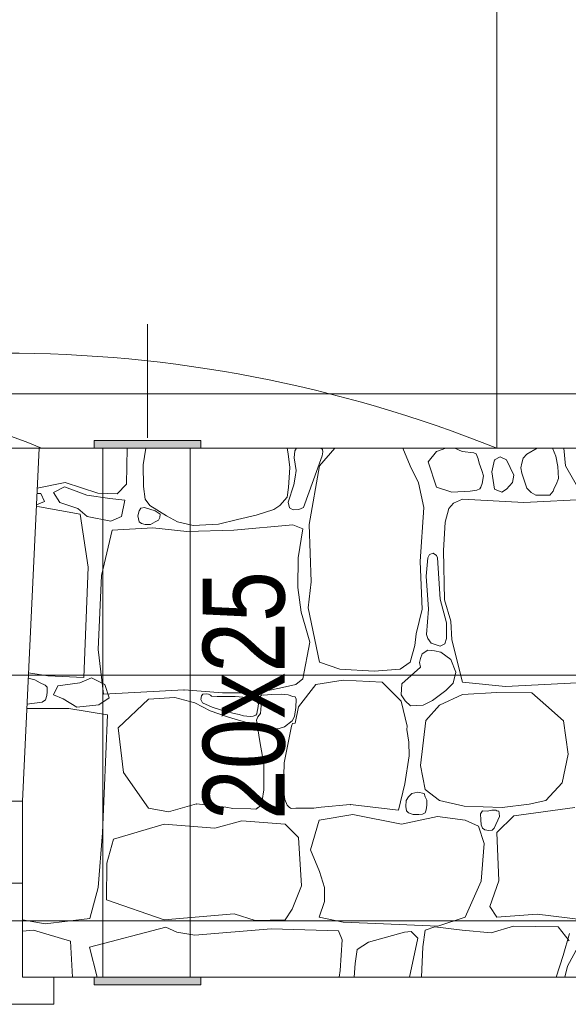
# Model space of a CAD drawing. Header units: millimetres. Extents: x -573548 to 674770, y -184010 to -47794.
# Tile 108 of 181: x 102802 to 103808, y -105625 to -103819. Entities that reach past the tile are written whole.
import ezdxf
from ezdxf.enums import TextEntityAlignment as Align

# ---------------------------------------------------------------- set-up
doc = ezdxf.new("R2010")
doc.units = ezdxf.units.MM
for name, color, linetype, lineweight in [('A.02 RZUT PIWNICY_is$0$_HATCH_Nr_pióra__18', 8, 'Continuous', 9), ('A.02 RZUT PIWNICY_is$0$detalokna_Nr_pióra__2', 8, 'Continuous', 9), ('A.02 RZUT PIWNICY_is$0$Nowe_A_okno_Nr_pióra__59', 8, 'Continuous', 9), ('A.02 RZUT PIWNICY_is$0$OBRYS PARTERU#1_Nr_pióra__1', 8, 'Continuous', 9), ('A.02 RZUT PIWNICY_is$0$podciagi_Nr_pióra__1', 8, 'Continuous', 9), ('A.02 RZUT PIWNICY_is$0$PRZERYWANA_Nr_pióra__8', 8, 'Continuous', 9), ('A.02 RZUT PIWNICY_is$0$SCHODY_Nr_pióra__1', 8, 'Continuous', 9), ('A.02 RZUT PIWNICY_is$0$strop_cieniej_Nr_pióra__1', 8, 'Continuous', 9), ('A.02 RZUT PIWNICY_is$0$Structural - Bearing_Nr_pióra__21', 8, 'Continuous', 9), ('A.02 RZUT PIWNICY_is$0$Structural - Grid', 8, 'Continuous', 9), ('A.02 RZUT PIWNICY_is$0$Structural - Grid_Nr_pióra__17', 8, 'Continuous', 9), ('A.02 RZUT PIWNICY_is$0$WYCIĄG_Nr_pióra__1', 8, 'Continuous', 9)]:
    doc.layers.add(name, color=color, linetype=linetype, lineweight=lineweight)
doc.styles.add('A.02 RZUT PIWNICY_is$0$STYL_AUTOMATYCZNY_1', font='arial.ttf')
doc.styles.add('A.02 RZUT PIWNICY_is$0$STYL_AUTOMATYCZNY_4', font='arial.ttf', dxfattribs={"width": 0.8})

# ---------------------------------------------------------------- blocks, each defined once
blk = doc.blocks.new('*X130')
at = {"layer": 'A.02 RZUT PIWNICY_is$0$_HATCH_Nr_pióra__18'}
for p, q in [((103568.1, -104671.6), (103569.3, -104605.5)), ((103603.8, -104605.5), (103598.6, -104635.9)), ((103864.7, -104615.6), (103862.6, -104605.5)), ((103867.8, -104640.9), (103864.7, -104615.6)), ((103876.5, -104610.1), (103875.4, -104622.9)), ((103879.8, -104605.5), (103876.5, -104610.1)), ((103892.5, -104714.5), (103927.1, -104619.4)), ((103949.8, -104605.5), (103922.2, -104638.1)), ((103927.3, -104607.7), (103924.1, -104605.5)), ((103927.1, -104619.4), (103927.8, -104612.3)), ((103927.8, -104612.3), (103927.3, -104607.7)), ((104088.2, -104638.1), (104075, -104605.5)), ((104136.5, -104611.3), (104121.2, -104630.7)), ((104153.4, -104605.5), (104136.5, -104611.3)), ((104170.3, -104605.6), (104170.1, -104605.5)), ((104183.5, -104611.3), (104170.3, -104605.6)), ((104205.1, -104613.8), (104183.5, -104611.3)), ((104209.1, -104615.8), (104205.1, -104613.8)), ((104213, -104625), (104209.1, -104615.8)), ((104253.1, -104621.6), (104243, -104627)), ((104264.8, -104627), (104253.1, -104621.6)), ((104302, -104616.7), (104295.2, -104623.8)), ((104321.1, -104605.5), (104302, -104616.7)), ((104352.3, -104612.5), (104349.4, -104605.5)), ((104355.3, -104620.3), (104352.3, -104612.5)), ((104358.8, -104639.1), (104355.3, -104620.3)), ((104369.8, -104605.5), (104373, -104638.1)), ((103598.6, -104635.9), (103599.1, -104675.5)), ((103875.4, -104622.9), (103879.2, -104646.2)), ((103922.2, -104638.1), (103902.8, -104745.5)), ((104103.4, -104669.1), (104088.2, -104638.1)), ((104121.2, -104630.7), (104136.5, -104676.9)), ((104214.5, -104632.8), (104213, -104625)), ((104219.7, -104646.3), (104214.5, -104632.8)), ((104243, -104627), (104237.6, -104648.9)), ((104278, -104655.1), (104264.8, -104627)), ((104292.6, -104632.7), (104291.3, -104641.5)), ((104295.2, -104623.8), (104292.6, -104632.7)), ((104359.8, -104661.3), (104358.8, -104639.1)), ((104373, -104638.1), (104392.4, -104672)), ((103865.2, -104677.8), (103867.8, -104640.9)), ((103879.2, -104646.2), (103877.3, -104658.6)), ((104222.3, -104656.3), (104219.7, -104646.3)), ((104220.1, -104670.3), (104222.3, -104656.3)), ((104237.6, -104648.9), (104243, -104680.6)), ((104276, -104668.3), (104278, -104655.1)), ((104291.3, -104641.5), (104292.9, -104651.3)), ((104292.9, -104651.3), (104302, -104678.6)), ((103404.3, -104678.6), (103455.9, -104668.3)), ((103454.3, -104676.2), (103434.2, -104686.5)), ((103495.6, -104691.9), (103454.3, -104676.2)), ((103455.9, -104668.3), (103515.3, -104688.1)), ((103550.8, -104688.9), (103568.1, -104671.6)), ((103599.1, -104675.5), (103602.4, -104698.8)), ((103874.7, -104672.9), (103864.5, -104704.3)), ((103877.3, -104658.6), (103874.7, -104672.9)), ((104112.9, -104714.5), (104103.4, -104669.1)), ((104217.8, -104676.9), (104220.1, -104670.3)), ((104264.8, -104680.6), (104276, -104668.3)), ((104352.3, -104678.6), (104356, -104672.2)), ((104356, -104672.2), (104359.8, -104661.3)), ((103403.8, -104688.7), (103411.2, -104688.4)), ((103411.2, -104688.4), (103418, -104703.1)), ((103434.2, -104686.5), (103446, -104705.1)), ((103537.8, -104697.7), (103495.6, -104691.9)), ((103515.3, -104688.1), (103550.8, -104688.9)), ((103862.6, -104695.3), (103865.2, -104677.8)), ((104136.5, -104676.9), (104164.5, -104686.4)), ((104164.5, -104686.4), (104198.4, -104684.4)), ((104198.4, -104684.4), (104210.3, -104682.3)), ((104210.3, -104682.3), (104216.1, -104680)), ((104216.1, -104680), (104217.8, -104676.9)), ((104243, -104680.6), (104256, -104686.1)), ((104256, -104686.1), (104264.8, -104680.6)), ((104302, -104678.6), (104309.7, -104686.9)), ((104309.7, -104686.9), (104318.4, -104691.6)), ((104318.4, -104691.6), (104330.8, -104691.7)), ((104330.8, -104691.7), (104344.5, -104691.4)), ((104344.5, -104691.4), (104347.3, -104688.1)), ((104347.3, -104688.1), (104350.3, -104684.1)), ((104350.3, -104684.1), (104352.3, -104678.6)), ((103418, -104703.1), (103402.8, -104709.1)), ((103446, -104705.1), (103478.9, -104715.9)), ((103565.2, -104700.7), (103537.8, -104697.7)), ((103558.9, -104730.6), (103565.2, -104700.7)), ((103602.4, -104698.8), (103610.6, -104710.3)), ((103610.6, -104710.3), (103641.2, -104729.5)), ((103838.3, -104718.1), (103849.3, -104710.3)), ((103849.3, -104710.3), (103862.6, -104695.3)), ((103864.5, -104704.3), (103866.8, -104714.9)), ((104167.8, -104706.2), (104159.2, -104716.1)), ((104184.3, -104698.8), (104167.8, -104706.2)), ((104296.6, -104705), (104184.3, -104698.8)), ((104422.4, -104698.8), (104296.6, -104705)), ((103408.4, -104713.3), (103402.7, -104712.7)), ((103483, -104726.4), (103408.4, -104713.3)), ((103478.9, -104715.9), (103496.1, -104730.6)), ((103498, -104823.5), (103483, -104726.4)), ((103591.5, -104720.5), (103588.7, -104729.7)), ((103588.7, -104729.7), (103591.5, -104740.7)), ((103594.3, -104715.4), (103591.5, -104720.5)), ((103601, -104714.3), (103594.3, -104715.4)), ((103620.5, -104720.5), (103601, -104714.3)), ((103629.9, -104726.5), (103620.5, -104720.5)), ((103629.4, -104732.6), (103629.9, -104726.5)), ((103641.2, -104729.5), (103661.6, -104740.7)), ((103771.5, -104736.1), (103805.8, -104728.6)), ((103805.8, -104728.6), (103838.3, -104718.1)), ((103866.8, -104714.9), (103873.9, -104718.7)), ((103873.9, -104718.7), (103884.2, -104718.2)), ((103884.2, -104718.2), (103892.5, -104714.5)), ((104106.7, -104813.2), (104112.9, -104714.5)), ((104159.2, -104716.1), (104152.1, -104740.9)), ((103496.1, -104730.6), (103539.2, -104739.4)), ((103539.2, -104739.4), (103558.9, -104730.6)), ((103591.5, -104740.7), (103595.5, -104743.6)), ((103595.5, -104743.6), (103602.2, -104745.2)), ((103602.2, -104745.2), (103612.1, -104745.7)), ((103612.1, -104745.7), (103620.5, -104740.7)), ((103620.5, -104740.7), (103626.6, -104737.2)), ((103626.6, -104737.2), (103629.4, -104732.6)), ((103661.6, -104740.7), (103690.1, -104747.3)), ((103690.1, -104747.3), (103736.6, -104744.7)), ((103736.6, -104744.7), (103771.5, -104736.1)), ((103873.3, -104746.3), (103764.6, -104755.7)), ((103891.5, -104753.1), (103873.3, -104746.3)), ((103902.8, -104745.5), (103906.9, -104850.7)), ((104152.1, -104740.9), (104149.3, -104792.9)), ((103541.8, -104756.1), (103522.4, -104839)), ((103616.5, -104751.6), (103541.8, -104756.1)), ((103678.7, -104758.5), (103616.5, -104751.6)), ((103764.6, -104755.7), (103678.7, -104758.5)), ((103883, -104806.6), (103891.5, -104753.1)), ((104123.5, -104800.7), (104120.4, -104806.6)), ((104130.1, -104798.3), (104123.5, -104800.7)), ((104136.4, -104802.5), (104130.1, -104798.3)), ((104138.1, -104806.6), (104136.4, -104802.5)), ((104149.3, -104792.9), (104151.3, -104883.3)), ((103882.1, -104860.8), (103883, -104806.6)), ((104110, -104900.7), (104106.7, -104813.2)), ((104120.4, -104806.6), (104117.3, -104840.2)), ((104143.4, -104882.3), (104138.1, -104806.6)), ((103490.1, -105026.2), (103498, -104823.5)), ((103522.4, -104839), (103515.9, -104974.7)), ((103906.9, -104850.7), (103901.2, -104898.2)), ((104117.3, -104840.2), (104121.9, -104901)), ((103888.5, -104906.1), (103882.1, -104860.8)), ((104154.7, -104925.7), (104143.4, -104882.3)), ((104151.3, -104883.3), (104162.5, -104923)), ((103895.5, -104931.4), (103888.5, -104906.1)), ((103901.2, -104898.2), (103922.2, -104998.1)), ((104098.9, -104945.7), (104110, -104900.7)), ((104121.9, -104901), (104118.3, -104947)), ((104154.5, -104954.7), (104154.7, -104925.7)), ((104162.5, -104923), (104164.5, -104957.2)), ((103904.4, -104961.4), (103895.5, -104931.4)), ((104096.8, -104967.1), (104098.9, -104945.7)), ((104118.3, -104947), (104120.4, -104954.7)), ((103891.5, -105028.7), (103904.4, -104961.4)), ((104120.4, -104954.7), (104126.5, -104963.3)), ((104126.5, -104963.3), (104143.1, -104968.4)), ((104143.1, -104968.4), (104151.6, -104964.1)), ((104151.6, -104964.1), (104154.5, -104954.7)), ((104164.5, -104957.2), (104184.3, -105034.4)), ((103515.9, -104974.7), (103525.9, -105056.4)), ((104088.2, -104998.1), (104096.8, -104967.1)), ((104110.3, -104982.5), (104107.3, -104991.5)), ((104120.4, -104975.9), (104110.3, -104982.5)), ((104132.7, -104977.4), (104120.4, -104975.9)), ((104144.4, -104979.3), (104132.7, -104977.4)), ((104162.8, -104993.1), (104144.4, -104979.3)), ((103922.2, -104998.1), (103959.4, -105010.9)), ((104070, -105010.9), (104088.2, -104998.1)), ((104107.3, -104991.5), (104105, -104998.6)), ((104105, -104998.6), (104107.3, -105006.8)), ((104171.7, -105016.5), (104162.8, -104993.1)), ((103388.3, -105017.5), (103423.7, -105022.9)), ((103959.4, -105010.9), (104022.1, -105014.6)), ((104022.1, -105014.6), (104070, -105010.9)), ((104107.3, -105006.8), (104072.7, -105037.5)), ((104167, -105036.6), (104171.7, -105016.5)), ((103399.9, -105030.1), (103387.9, -105027)), ((103409.7, -105035.6), (103399.9, -105030.1)), ((103419, -105040.1), (103409.7, -105035.6)), ((103423.7, -105022.9), (103490.1, -105026.2)), ((103442.1, -105041.6), (103482.4, -105035.6)), ((103482.4, -105035.6), (103504.1, -105026.6)), ((103504.1, -105026.6), (103528.2, -105038.6)), ((103878.8, -105038.7), (103891.5, -105028.7)), ((103915.2, -105039), (103965.1, -105031.1)), ((103965.1, -105031.1), (104037, -105034.4)), ((104037, -105034.4), (104071.9, -105069.5)), ((104072.7, -105037.5), (104071.7, -105057.8)), ((104153.7, -105049.6), (104167, -105036.6)), ((104184.3, -105034.4), (104263.2, -105042.7)), ((104263.2, -105042.7), (104422.4, -105034.4)), ((103422.5, -105044), (103419, -105040.1)), ((103421.7, -105059.2), (103422.6, -105052.5)), ((103422.6, -105052.5), (103422.5, -105044)), ((103434.3, -105057.9), (103442.1, -105041.6)), ((103525.9, -105056.4), (103673.7, -105048.9)), ((103528.2, -105038.6), (103536, -105063.3)), ((103673.7, -105048.9), (103744, -105054.2)), ((103744, -105054.2), (103806.8, -105054.2)), ((103806.8, -105054.2), (103848.5, -105045.9)), ((103848.5, -105045.9), (103878.8, -105038.7)), ((103883.7, -105080.1), (103915.2, -105039)), ((104129.3, -105068.4), (104153.7, -105049.6)), ((104247.1, -105053.8), (104184.3, -105057.1)), ((104311.5, -105054.2), (104247.1, -105053.8)), ((104337.1, -105076.5), (104311.5, -105054.2)), ((103385.6, -105075), (103413.3, -105071.6)), ((103413.3, -105071.6), (103419.8, -105067.2)), ((103419.8, -105067.2), (103421.7, -105059.2)), ((103451.7, -105065.1), (103434.3, -105057.9)), ((103477, -105080.7), (103451.7, -105065.1)), ((103536, -105063.3), (103517.3, -105075.9)), ((103608.2, -105065.6), (103552.7, -105118.4)), ((103656.8, -105062.9), (103608.2, -105065.6)), ((103693.1, -105072.7), (103656.8, -105062.9)), ((103721.7, -105087.4), (103693.1, -105072.7)), ((103705.4, -105059.8), (103704.3, -105066.4)), ((103704.3, -105066.4), (103707.1, -105072.7)), ((103708.3, -105056.5), (103705.4, -105059.8)), ((103707.1, -105072.7), (103725.1, -105080.2)), ((103714.3, -105055.9), (103708.3, -105056.5)), ((103718.6, -105056.7), (103714.3, -105055.9)), ((103721.9, -105058.3), (103718.6, -105056.7)), ((103723.6, -105060.2), (103721.9, -105058.3)), ((103734.4, -105061.1), (103723.6, -105060.2)), ((103767.6, -105061), (103734.4, -105061.1)), ((103788.8, -105062.9), (103767.6, -105061)), ((103797.2, -105064.3), (103788.8, -105062.9)), ((103804.9, -105067.9), (103797.2, -105064.3)), ((103807.9, -105070.7), (103804.9, -105067.9)), ((103809.8, -105074.4), (103807.9, -105070.7)), ((103813.3, -105061), (103812.9, -105067.3)), ((103812.9, -105067.3), (103814.8, -105077.4)), ((103816.4, -105058), (103813.3, -105061)), ((103820.1, -105058.4), (103816.4, -105058)), ((103833.4, -105057.4), (103820.1, -105058.4)), ((103852, -105056.6), (103833.4, -105057.4)), ((103864.2, -105057.7), (103852, -105056.6)), ((103873.3, -105061), (103864.2, -105057.7)), ((103877.3, -105061.5), (103873.3, -105061)), ((103879.3, -105066), (103877.3, -105061.5)), ((103878.7, -105081), (103879.3, -105066)), ((104071.7, -105057.8), (104078.8, -105068.8)), ((104071.9, -105069.5), (104082.6, -105115.1)), ((104078.8, -105068.8), (104088.8, -105078.3)), ((104111.7, -105076.5), (104129.3, -105068.4)), ((104184.3, -105057.1), (104142.2, -105076.5)), ((103385.7, -105083.1), (103385.2, -105083.3)), ((103424.1, -105083.1), (103385.7, -105083.1)), ((103462.5, -105083.1), (103424.1, -105083.1)), ((103533.4, -105094.8), (103462.5, -105083.1)), ((103517.3, -105075.9), (103477, -105080.7)), ((103755, -105098.8), (103721.7, -105087.4)), ((103725.1, -105080.2), (103750.1, -105088.3)), ((103750.1, -105088.3), (103765.2, -105092.3)), ((103807, -105092.4), (103807.8, -105088.6)), ((103807.8, -105088.6), (103808.9, -105083)), ((103808.9, -105083), (103809.3, -105078.6)), ((103809.3, -105078.6), (103809.8, -105074.4)), ((103814.8, -105077.4), (103813.8, -105092.3)), ((103876, -105097.5), (103878.7, -105081)), ((103877.4, -105109.9), (103883.7, -105080.1)), ((104088.8, -105078.3), (104111.7, -105076.5)), ((104142.2, -105076.5), (104117.1, -105105)), ((104369.3, -105105.4), (104337.1, -105076.5)), ((103524, -105310.9), (103533.4, -105094.8)), ((103773.3, -105104.4), (103755, -105098.8)), ((103765.2, -105092.3), (103774.7, -105094)), ((103793.1, -105109.6), (103773.3, -105104.4)), ((103774.7, -105094), (103782.4, -105096.5)), ((103782.4, -105096.5), (103794.9, -105097.6)), ((103801.6, -105111.3), (103793.1, -105109.6)), ((103794.9, -105097.6), (103800.6, -105097.2)), ((103800.6, -105097.2), (103804.9, -105095.1)), ((103804.9, -105095.1), (103807, -105092.4)), ((103809, -105098), (103806.3, -105104.6)), ((103806.3, -105104.6), (103807.7, -105111.8)), ((103813.8, -105092.3), (103809, -105098)), ((103858, -105116.7), (103872, -105105.8)), ((103872, -105105.8), (103876, -105097.5)), ((104117.1, -105105), (104107.1, -105187.2)), ((104377.9, -105166.9), (104369.3, -105105.4)), ((103552.7, -105118.4), (103562.5, -105200.2)), ((103808.2, -105116.7), (103801.6, -105111.3)), ((103807.7, -105111.8), (103813.3, -105116.7)), ((103813.3, -105147.4), (103808.2, -105116.7)), ((103813.3, -105116.7), (103820.7, -105118.9)), ((103820.7, -105118.9), (103832.4, -105120)), ((103832.4, -105120), (103847.8, -105119.8)), ((103847.8, -105119.8), (103858, -105116.7)), ((103864.6, -105145.7), (103870.6, -105115.1)), ((103870.6, -105115.1), (103872.4, -105110.4)), ((103872.4, -105110.4), (103877.4, -105109.9)), ((104082.6, -105115.1), (104081.8, -105121.4)), ((104081.8, -105121.4), (104085.8, -105144.9)), ((103857, -105182.3), (103864.6, -105145.7)), ((104085.8, -105144.9), (104086.1, -105169.6)), ((103820, -105184.2), (103813.3, -105147.4)), ((104086.1, -105169.6), (104078.5, -105221.1)), ((104366.8, -105219.3), (104377.9, -105166.9)), ((103820, -105232.3), (103820, -105184.2)), ((103855.7, -105230.4), (103857, -105182.3)), ((104107.1, -105187.2), (104115.8, -105231.3)), ((103562.5, -105200.2), (103608.2, -105265.6)), ((103816.5, -105251.8), (103820, -105232.3)), ((103858.6, -105249.9), (103855.7, -105230.4)), ((104078.5, -105221.1), (104066.5, -105269.4)), ((104115.8, -105231.3), (104142.2, -105251.5)), ((104337.1, -105251.5), (104366.8, -105219.3)), ((103812.4, -105262.2), (103816.5, -105251.8)), ((103862.4, -105260.5), (103858.6, -105249.9)), ((104081, -105251.8), (104080.2, -105262.4)), ((104084.9, -105244.9), (104081, -105251.8)), ((104091.4, -105238.9), (104084.9, -105244.9)), ((104102.5, -105236.5), (104091.4, -105238.9)), ((104113.6, -105239), (104102.5, -105236.5)), ((104115.8, -105244.9), (104113.6, -105239)), ((104118.4, -105251.3), (104115.8, -105244.9)), ((104118.7, -105260.2), (104118.4, -105251.3)), ((104142.2, -105251.5), (104187.2, -105262.3)), ((104306.1, -105258.6), (104337.1, -105251.5)), ((103608.2, -105265.6), (103645.2, -105272.6)), ((103645.2, -105272.6), (103696.7, -105257.9)), ((103696.7, -105257.9), (103749.9, -105263.8)), ((103749.9, -105263.8), (103763.2, -105266.2)), ((103763.2, -105266.2), (103796.3, -105266.8)), ((103796.3, -105266.8), (103804.9, -105267.8)), ((103804.9, -105267.8), (103808.2, -105265.6)), ((103808.2, -105265.6), (103812.4, -105262.2)), ((103866.5, -105263.9), (103862.4, -105260.5)), ((103869.8, -105266.2), (103866.5, -105263.9)), ((103878.4, -105265.5), (103869.8, -105266.2)), ((103911.5, -105265.8), (103878.4, -105265.5)), ((103924.8, -105263.7), (103911.5, -105265.8)), ((103978.2, -105259.3), (103924.8, -105263.7)), ((104066.5, -105269.4), (103978.2, -105259.3)), ((104080.2, -105262.4), (104081.7, -105270.6)), ((104081.7, -105270.6), (104084.9, -105274.3)), ((104115.8, -105274.3), (104117.4, -105268.7)), ((104117.4, -105268.7), (104118.7, -105260.2)), ((104187.2, -105262.3), (104257, -105264.3)), ((104220.8, -105270.6), (104216.9, -105276.3)), ((104229.7, -105271.3), (104220.8, -105270.6)), ((104238.1, -105269.5), (104229.7, -105271.3)), ((104245, -105269.7), (104238.1, -105269.5)), ((104247.1, -105270.6), (104245, -105269.7)), ((104250.5, -105271.1), (104247.1, -105270.6)), ((104251.5, -105275.1), (104250.5, -105271.1)), ((104257, -105264.3), (104306.1, -105258.6)), ((104389.9, -105264.8), (104278.5, -105280)), ((103779.4, -105289.1), (103730.3, -105302.7)), ((103858.7, -105294.9), (103779.4, -105289.1)), ((103905.7, -105341.9), (103921, -105287.5)), ((103921, -105287.5), (103983.3, -105277.6)), ((103983.3, -105277.6), (104072.5, -105294.9)), ((104072.5, -105294.9), (104138.1, -105281.3)), ((104084.9, -105274.3), (104093.7, -105277.3)), ((104093.7, -105277.3), (104104.2, -105277.4)), ((104104.2, -105277.4), (104111, -105276.7)), ((104111, -105276.7), (104115.8, -105274.3)), ((104138.1, -105281.3), (104188.9, -105287.5)), ((104188.9, -105287.5), (104213.2, -105298.6)), ((104216.9, -105276.3), (104217.4, -105287.3)), ((104217.4, -105287.3), (104218.2, -105296.1)), ((104242, -105302.3), (104251.7, -105280.8)), ((104278.5, -105280), (104247.1, -105310.6)), ((104251.7, -105280.8), (104251.5, -105275.1)), ((103636.9, -105294.9), (103544.4, -105322.6)), ((103730.3, -105302.7), (103636.9, -105294.9)), ((103883.4, -105319.7), (103858.7, -105294.9)), ((104213.2, -105298.6), (104224, -105330.4)), ((104218.2, -105296.1), (104220.8, -105302.3)), ((104220.8, -105302.3), (104225.2, -105305.5)), ((104225.2, -105305.5), (104232.1, -105306.9)), ((104232.1, -105306.9), (104238.3, -105306)), ((104238.3, -105306), (104242, -105302.3)), ((103516.2, -105411.2), (103524, -105310.9)), ((103544.4, -105322.6), (103531.9, -105366.7)), ((103888.8, -105408.4), (103883.4, -105319.7)), ((104247.1, -105310.6), (104250.8, -105398.9)), ((103922.2, -105382), (103905.7, -105341.9)), ((104224, -105330.4), (104218.6, -105399.7)), ((103531.9, -105366.7), (103531.1, -105433.8)), ((103930.9, -105411.3), (103922.2, -105382)), ((103500.6, -105468), (103516.2, -105411.2)), ((103871.8, -105450.9), (103888.8, -105408.4)), ((103931.3, -105436.9), (103930.9, -105411.3)), ((104218.6, -105399.7), (104188.9, -105465.4)), ((104250.8, -105398.9), (104234.3, -105446)), ((103531.1, -105433.8), (103636.9, -105470.7)), ((103858.7, -105470.7), (103871.8, -105450.9)), ((103921, -105465.4), (103931.3, -105436.9)), ((104234.3, -105446), (104247.1, -105465.4)), ((103377.3, -105470.7), (103419.1, -105477.8)), ((103419.1, -105477.8), (103500.6, -105468)), ((103636.9, -105470.7), (103765.3, -105459.6)), ((103765.3, -105459.6), (103803.7, -105472)), ((103803.7, -105472), (103858.7, -105470.7)), ((103965.1, -105474.9), (103921, -105465.4)), ((104188.9, -105465.4), (104138.9, -105481.9)), ((104247.1, -105465.4), (104321, -105460)), ((104321, -105460), (104406, -105470.7)), ((103500, -105520.4), (103639.9, -105484)), ((103639.9, -105484), (103660.1, -105493.4)), ((103693.4, -105498.4), (103833.4, -105487.3)), ((103833.4, -105487.3), (103956.8, -105491)), ((104039, -105477.8), (103965.1, -105474.9)), ((104138.9, -105481.9), (104039, -105477.8)), ((104133.2, -105483.1), (104115.8, -105489.7)), ((104183.5, -105489.7), (104133.2, -105483.1)), ((104277.6, -105481.9), (104236.4, -105494.7)), ((104359.4, -105483.1), (104277.6, -105481.9)), ((104379.6, -105509.1), (104359.4, -105483.1)), ((103397.7, -105489.7), (103377.3, -105491.3)), ((103465.2, -105509.9), (103397.7, -105489.7)), ((103660.1, -105493.4), (103693.4, -105498.4)), ((103956.8, -105491), (103963.4, -105507.5)), ((104077.8, -105493.4), (104011.7, -105511.3)), ((104090.2, -105491.8), (104077.8, -105493.4)), ((104086.7, -105575.5), (104101.9, -105504.2)), ((104101.9, -105504.2), (104090.2, -105491.8)), ((104115.8, -105489.7), (104111.3, -105519.9)), ((104236.4, -105494.7), (104183.5, -105489.7)), ((104368.9, -105536), (104380, -105495.9)), ((103469.2, -105575.5), (103465.2, -105509.9)), ((103514, -105575.5), (103500, -105520.4)), ((103963.4, -105507.5), (103959.7, -105563.2)), ((104011.7, -105511.3), (103991.1, -105525.2)), ((104111.3, -105519.9), (104108.9, -105575.5)), ((104396.1, -105519.5), (104376.3, -105555.4)), ((103991.1, -105525.2), (103987, -105550.4)), ((104356.1, -105575.5), (104368.9, -105536)), ((103987, -105550.4), (103985.6, -105575.5)), ((104376.3, -105555.4), (104371.9, -105575.5)), ((103959.7, -105563.2), (103958, -105575.5))]:
    blk.add_line(p, q, dxfattribs=at)
for p in [(104243, -104627), (104264.8, -104680.6), (103673.7, -105048.9), (103696.7, -105257.9), (103808.2, -105265.6), (103808.2, -105265.6), (103866.5, -105263.9), (103866.5, -105263.9), (103978.2, -105259.3)]:
    blk.add_point(p, dxfattribs=at)
blk = doc.blocks.new('A.02 RZUT PIWNICY_is$0$Wypełnienie_26_1')
at = {"layer": 'A.02 RZUT PIWNICY_is$0$_HATCH_Nr_pióra__18'}
blk.add_blockref('*X130', (0, 0), dxfattribs=at)
blk = doc.blocks.new('A.02 RZUT PIWNICY_is$0$Standardowy znacznik osi_3')
at = {"layer": 'A.02 RZUT PIWNICY_is$0$Structural - Grid_Nr_pióra__17'}
blk.add_line((2962.2, 0), (40906.6, 0), dxfattribs=at)
at = {"layer": 'A.02 RZUT PIWNICY_is$0$Structural - Grid_Nr_pióra__17', "style": 'A.02 RZUT PIWNICY_is$0$STYL_AUTOMATYCZNY_1'}
for tag, p in [('AC_MarkerText_1_0', (-250, -335)), ('AC_MarkerText_1_1', (44118.7, -335))]:
    blk.add_attdef(tag, text='', height=350, rotation=180, dxfattribs=at).set_placement(p, align=Align.TOP_CENTER)
blk = doc.blocks.new('A.02 RZUT PIWNICY_is')
at = {"layer": 'A.02 RZUT PIWNICY_is$0$WYCIĄG_Nr_pióra__1'}
for points in [[(103704.5, -104605.5), (103704.5, -104591.5), (103508.7, -104591.5), (103508.7, -104605.5)], [(103704.5, -105589.5), (103704.5, -105575.5), (103508.7, -105575.5), (103508.7, -105589.5)], [(103704.5, -105589.5), (103704.5, -105575.5), (103508.7, -105575.5), (103508.7, -105589.5)]]:
    blk.add_hatch(color=256, dxfattribs=at).paths.add_polyline_path(points)
at = {"layer": 'A.02 RZUT PIWNICY_is$0$detalokna_Nr_pióra__2'}
blk.add_line((102477.9, -104605.5), (103407.7, -104605.5), dxfattribs=at)
blk.add_lwpolyline([(102499.4, -105578.2), (102499.4, -105625.5), (103435.1, -105625.5), (103435.1, -105575.5)], dxfattribs=at)
at = {"layer": 'A.02 RZUT PIWNICY_is$0$Nowe_A_okno_Nr_pióra__59'}
blk.add_lwpolyline([(103377.3, -105403.1), (103377.3, -105253.1), (103317.3, -105253.1), (103317.3, -105308.1), (103297.3, -105308.1), (103297.3, -105348.1), (103317.3, -105348.1), (103317.3, -105403.1)], close=True, dxfattribs=at)
at = {"layer": 'A.02 RZUT PIWNICY_is$0$OBRYS PARTERU#1_Nr_pióra__1'}
blk.add_lwpolyline([(87547.3, -93022.2), (87547.3, -93622.2), (80856, -93622.2), (80856, -97482.2), (80306.7, -97482.2), (80306.7, -101132.2), (82397.3, -101132.2), (82397.3, -105082.2), (87537.3, -105082.2), (87537.3, -105471.8), (106939.7, -105472.5), (118516.4, -105372.5), (118516.4, -93022.2)], close=True, dxfattribs=at)
at = {"layer": 'A.02 RZUT PIWNICY_is$0$podciagi_Nr_pióra__1'}
for centre, radius, start, end in [((103342.3, -106864.2), 2433.3, 68.1655, 111.8345), ((102939.8, -105724.7), 1214.8, 67.1108, 112.8892)]:
    blk.add_arc(centre, radius, start, end, dxfattribs=at)
at = {"layer": 'A.02 RZUT PIWNICY_is$0$PRZERYWANA_Nr_pióra__8'}
for p, q in [((103524.9, -104605.5), (103524.9, -105575.5)), ((103684.9, -104605.5), (103684.9, -105575.5))]:
    blk.add_line(p, q, dxfattribs=at)
at = {"layer": 'A.02 RZUT PIWNICY_is$0$SCHODY_Nr_pióra__1'}
blk.add_lwpolyline([(102540.9, -103178.9), (102542, -102719.7), (102653.8, -102719.7), (102653.8, -102516.4), (102542.5, -102516.4), (102547, -100756.5), (106537.3, -100784.5), (106537.3, -104505.5), (102541.9, -104505.5), (102543, -104078), (102210.2, -104077.8), (102210.2, -103178.7)], close=True, dxfattribs=at)
at = {"layer": 'A.02 RZUT PIWNICY_is$0$strop_cieniej_Nr_pióra__1'}
blk.add_line((104247.3, -100672.7), (104247.3, -104605.5), dxfattribs=at)
at = {"layer": 'A.02 RZUT PIWNICY_is$0$Structural - Bearing_Nr_pióra__21'}
for p, q in [((103407.7, -104605.5), (103377.3, -105253.1)), ((103407.7, -104605.5), (105457.9, -104605.5)), ((103377.3, -105253.1), (103377.3, -105565.5)), ((103377.3, -105383.1), (103377.3, -105575.5)), ((103377.3, -105575.5), (105517.3, -105575.5))]:
    blk.add_line(p, q, dxfattribs=at)
at = {"layer": 'A.02 RZUT PIWNICY_is$0$WYCIĄG_Nr_pióra__1'}
blk.add_lwpolyline([(103606.6, -104378), (103606.6, -104483.4), (103606.6, -104586.7)], dxfattribs=at)
for points in [[(103704.5, -104605.5), (103704.5, -104591.5), (103508.7, -104591.5), (103508.7, -104605.5)], [(103704.5, -105589.5), (103704.5, -105575.5), (103508.7, -105575.5), (103508.7, -105589.5)], [(103704.5, -105589.5), (103704.5, -105575.5), (103508.7, -105575.5), (103508.7, -105589.5)]]:
    blk.add_lwpolyline(points, close=True, dxfattribs=at)
at = {"layer": 'A.02 RZUT PIWNICY_is$0$_HATCH_Nr_pióra__18'}
blk.add_blockref('A.02 RZUT PIWNICY_is$0$Wypełnienie_26_1', (0, 0), dxfattribs=at)
at = {"layer": 'A.02 RZUT PIWNICY_is$0$Structural - Grid', "zscale": 1000, "rotation": 180}
blk.add_blockref('A.02 RZUT PIWNICY_is$0$Standardowy znacznik osi_3', (121686.6, -105021.8), dxfattribs=at)
at = {"layer": 'A.02 RZUT PIWNICY_is$0$SCHODY_Nr_pióra__1', "insert": (103860, -105287.6), "char_height": 150, "attachment_point": 7, "rotation": 90, "style": 'A.02 RZUT PIWNICY_is$0$STYL_AUTOMATYCZNY_4'}
blk.add_mtext('\\A1;{\\pql;\\fArial|b0|i0|c238|p0;\\W0.800000;20x25}', dxfattribs=at)

msp = doc.modelspace()

# ---------------------------------------------------------------- block references
at = {"ltscale": 10}
msp.add_blockref('A.02 RZUT PIWNICY_is', (-570.227, 0), dxfattribs=at)

doc.saveas('drawing.dxf')
